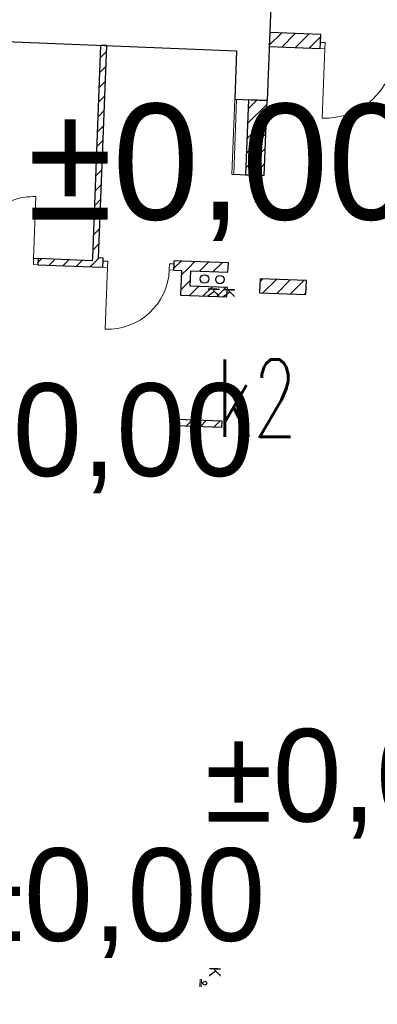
# Model space of a CAD drawing. Extents: x -134780 to 5540120, y 74663 to 5964901.
# Tile 31 of 71: x 5539583.53 to 5539588.15, y 5961331.86 to 5961344.61. Entities that reach past the tile are written whole.
import ezdxf

# ---------------------------------------------------------------- set-up
doc = ezdxf.new("R2010")
doc.units = 0
doc.header["$MEASUREMENT"] = 0
doc.set_wipeout_variables(frame=1)
doc.linetypes.add('Krawędzie ukryte', pattern=[150, 100, -50])
for name, color, linetype, lineweight in [('312_oznaczenie_budynku_ewidencyjnego_Atr117_Nr_Pióra__7', 7, 'Continuous', 13), ('Arch IS_Nr_Pióra__52', 34, 'Continuous', 25), ('Arch ściany nośne_Nr_Pióra__21', 7, 'Continuous', 9), ('Arch ściany nośne_Nr_Pióra__27', 7, 'Continuous', 30), ('Drzwi ArchiCAD_Nr_Pióra__27', 7, 'Continuous', 30), ('Drzwi ArchiCAD_Nr_Pióra__5', 7, 'Continuous', 13), ('INWENT OPISY_Nr_Pióra__52', 34, 'Continuous', 25), ('INWENT RZĘDNE_Nr_Pióra__15', 214, 'Continuous', 25), ('INWENT RZĘDNE_Nr_Pióra__20', 1, 'Continuous', 100), ('INWENT.ŚCIANY_Nr_Pióra__1', 7, 'Continuous', 25), ('Istniejące stropy_Nr_Pióra__5', 7, 'Continuous', 13), ('mapa', 7, 'Continuous', 13), ('zasuwa_lub_zawor_Nr_Pióra__7', 7, 'Continuous', 13)]:
    doc.layers.add(name, color=color, linetype=linetype, lineweight=lineweight)
doc.layers.add('Arch obudowy GK_Nr_Pióra__9', color=7, linetype='Continuous', lineweight=13, true_color=0x3dad99)
doc.layers.add('INWENT RZĘDNE', color=7, linetype='Continuous')
doc.styles.add('GENERATED_STYLE_1', font='txt')
doc.styles.add('GENERATED_STYLE_2', font='txt')
doc.styles.add('GENERATED_STYLE_7', font='Simplex.shx', dxfattribs={"bigfont": 'BIGFONT.SHX'})
pattern_1 = [(45, (5539713.8376, 5961225.37486), (-0.09192388, 0.09192388), [])]

# ---------------------------------------------------------------- blocks, each defined once
blk = doc.blocks.new('Koty wysokościowe_3', base_point=(-132338, 105886))
at = {"layer": 'INWENT RZĘDNE_Nr_Pióra__15', "linetype": 'Continuous'}
for points in [[(-132338, 105886), (-131738, 105886), (-131783, 106115), (-131914, 106310), (-132108, 106440), (-132338, 106486)], [(-132338, 105886), (-132938, 105886), (-132892, 105656), (-132762, 105461), (-132567, 105331), (-132338, 105286)]]:
    blk.add_hatch(color=256, dxfattribs=at).paths.add_polyline_path(points, flags=0)
for p, q in [((-132338, 104686), (-132338, 107086)), ((-133538, 105886), (-131138, 105886))]:
    blk.add_line(p, q, dxfattribs=at)
blk.add_circle((-132338, 105886), 600, dxfattribs=at)
at = {"layer": 'INWENT RZĘDNE_Nr_Pióra__15', "insert": (-131138, 107086), "char_height": 1200, "attachment_point": 7, "style": 'GENERATED_STYLE_1'}
blk.add_mtext('{±0,00}', dxfattribs=at)
blk = doc.blocks.new('mapa')
at = {"layer": 'Arch ściany nośne_Nr_Pióra__21', "linetype": 'Continuous'}
h = blk.add_hatch(dxfattribs=at)
h.set_pattern_fill('Common_Brick', color=252, scale=0.001, style=0, pattern_type=2)
h.set_pattern_definition(pattern_1)
h.paths.add_polyline_path([(5539586.754, 5961344.263), (5539587.414, 5961344.237), (5539587.417, 5961344.317), (5539587.421, 5961344.417), (5539586.761, 5961344.443)], flags=0)
h = blk.add_hatch(dxfattribs=at)
h.set_pattern_fill('Common_Brick', color=252, scale=0.001, style=0, pattern_type=2)
h.set_pattern_definition(pattern_1)
h.paths.add_polyline_path([(5539586.487, 5961343.573), (5539586.449, 5961342.603), (5539586.689, 5961342.594), (5539586.727, 5961343.563)], flags=0)
h = blk.add_hatch(dxfattribs=at)
h.set_pattern_fill('Common_Brick', color=252, scale=0.001, style=0, pattern_type=2)
h.set_pattern_definition(pattern_1)
h.paths.add_polyline_path([(5539587.236, 5961341.232), (5539586.637, 5961341.255), (5539586.63, 5961341.075), (5539587.229, 5961341.052)], flags=0)
h = blk.add_hatch(dxfattribs=at)
h.set_pattern_fill('Common_Brick', color=252, scale=0.001, style=0, pattern_type=2)
h.set_pattern_definition(pattern_1)
h.paths.add_polyline_path([(5539585.542, 5961339.356), (5539586.141, 5961339.333), (5539586.144, 5961339.413), (5539585.545, 5961339.436)], flags=0)
at = {"layer": 'Arch IS_Nr_Pióra__52', "color": 252, "linetype": 'Continuous'}
for centre, radius in [((5539585.916, 5961341.253), 0.055), ((5539586.116, 5961341.245), 0.055), ((5539585.92, 5961332.136), 0.025)]:
    blk.add_circle(centre, radius, dxfattribs=at)
at = {"layer": 'Arch obudowy GK_Nr_Pióra__9', "color": 252, "linetype": 'Continuous'}
for p, q in [((5539586.307, 5961343.58), (5539586.269, 5961342.61)), ((5539586.294, 5961342.609), (5539586.332, 5961343.579)), ((5539585.858, 5961332.088), (5539585.862, 5961332.188)), ((5539585.873, 5961332.088), (5539585.877, 5961332.188))]:
    blk.add_line(p, q, dxfattribs=at)
at = {"layer": 'Arch ściany nośne_Nr_Pióra__21', "color": 252, "linetype": 'Continuous'}
for p, q in [((5539584.567, 5961344.115), (5539584.65, 5961344.198)), ((5539584.559, 5961343.923), (5539584.643, 5961344.007)), ((5539584.552, 5961343.732), (5539584.635, 5961343.815)), ((5539584.544, 5961343.541), (5539584.628, 5961343.624)), ((5539584.537, 5961343.349), (5539584.62, 5961343.433)), ((5539584.53, 5961343.158), (5539584.613, 5961343.241)), ((5539584.522, 5961342.967), (5539584.605, 5961343.05)), ((5539584.515, 5961342.776), (5539584.598, 5961342.859)), ((5539584.507, 5961342.584), (5539584.59, 5961342.667)), ((5539584.5, 5961342.393), (5539584.583, 5961342.476)), ((5539584.492, 5961342.202), (5539584.575, 5961342.285)), ((5539584.485, 5961342.01), (5539584.568, 5961342.094)), ((5539584.477, 5961341.819), (5539584.56, 5961341.902)), ((5539584.47, 5961341.628), (5539584.553, 5961341.711)), ((5539583.763, 5961341.472), (5539583.806, 5961341.516)), ((5539583.906, 5961341.432), (5539583.983, 5961341.509)), ((5539584.083, 5961341.425), (5539584.16, 5961341.502)), ((5539584.26, 5961341.418), (5539584.337, 5961341.495)), ((5539584.462, 5961341.436), (5539584.553, 5961341.527)), ((5539585.521, 5961341.392), (5539585.614, 5961341.485)), ((5539585.708, 5961341.395), (5539585.791, 5961341.478)), ((5539585.852, 5961341.356), (5539585.968, 5961341.471)), ((5539586.029, 5961341.349), (5539586.145, 5961341.464)), ((5539584.437, 5961341.411), (5539584.462, 5961341.436)), ((5539585.618, 5961341.305), (5539585.708, 5961341.395)), ((5539586.206, 5961341.342), (5539586.22, 5961341.356)), ((5539585.61, 5961341.114), (5539585.735, 5961341.239)), ((5539585.721, 5961341.041), (5539585.837, 5961341.156)), ((5539585.898, 5961341.034), (5539586.014, 5961341.149)), ((5539586.075, 5961341.027), (5539586.191, 5961341.142))]:
    blk.add_line(p, q, dxfattribs=at)
at = {"layer": 'Arch ściany nośne_Nr_Pióra__27', "color": 252, "linetype": 'Continuous'}
for p, q in [((5539586.761, 5961344.443), (5539586.754, 5961344.263)), ((5539587.421, 5961344.417), (5539586.761, 5961344.443)), ((5539587.417, 5961344.317), (5539587.421, 5961344.417)), ((5539584.573, 5961344.278), (5539584.466, 5961341.53)), ((5539584.546, 5961341.527), (5539584.653, 5961344.275)), ((5539584.653, 5961344.275), (5539584.573, 5961344.278)), ((5539586.754, 5961344.263), (5539587.414, 5961344.237)), ((5539587.414, 5961344.237), (5539587.417, 5961344.317)), ((5539586.487, 5961343.573), (5539586.449, 5961342.603)), ((5539586.727, 5961343.563), (5539586.487, 5961343.573)), ((5539586.689, 5961342.594), (5539586.727, 5961343.563)), ((5539586.449, 5961342.603), (5539586.689, 5961342.594)), ((5539583.765, 5961341.517), (5539583.762, 5961341.437)), ((5539584.464, 5961341.49), (5539583.765, 5961341.517)), ((5539584.466, 5961341.53), (5539584.464, 5961341.49)), ((5539584.606, 5961341.524), (5539584.546, 5961341.527)), ((5539584.601, 5961341.405), (5539584.604, 5961341.485)), ((5539584.604, 5961341.485), (5539584.606, 5961341.524)), ((5539585.52, 5961341.369), (5539585.523, 5961341.449)), ((5539585.523, 5961341.449), (5539585.525, 5961341.489)), ((5539585.625, 5961341.485), (5539585.525, 5961341.489)), ((5539586.225, 5961341.461), (5539585.625, 5961341.485)), ((5539586.22, 5961341.341), (5539586.225, 5961341.461)), ((5539583.762, 5961341.437), (5539584.461, 5961341.41)), ((5539584.461, 5961341.41), (5539584.601, 5961341.405)), ((5539585.52, 5961341.369), (5539585.62, 5961341.365)), ((5539585.62, 5961341.365), (5539585.608, 5961341.045)), ((5539585.732, 5961341.16), (5539585.74, 5961341.36)), ((5539585.74, 5961341.36), (5539586.22, 5961341.341)), ((5539586.637, 5961341.255), (5539586.63, 5961341.075)), ((5539587.236, 5961341.232), (5539586.637, 5961341.255)), ((5539587.229, 5961341.052), (5539587.236, 5961341.232)), ((5539586.212, 5961341.141), (5539585.732, 5961341.16)), ((5539586.207, 5961341.022), (5539586.212, 5961341.141)), ((5539586.63, 5961341.075), (5539587.229, 5961341.052)), ((5539585.608, 5961341.045), (5539586.207, 5961341.022)), ((5539585.545, 5961339.436), (5539585.542, 5961339.356)), ((5539586.144, 5961339.413), (5539585.545, 5961339.436)), ((5539586.141, 5961339.333), (5539586.144, 5961339.413)), ((5539585.542, 5961339.356), (5539586.141, 5961339.333))]:
    blk.add_line(p, q, dxfattribs=at)
at = {"layer": 'Drzwi ArchiCAD_Nr_Pióra__27', "color": 252, "linetype": 'Continuous'}
for p, q in [((5539587.414, 5961344.237), (5539587.417, 5961344.317)), ((5539583.765, 5961341.517), (5539583.762, 5961341.437)), ((5539584.601, 5961341.405), (5539584.604, 5961341.485)), ((5539585.52, 5961341.369), (5539585.523, 5961341.449))]:
    blk.add_line(p, q, dxfattribs=at)
at = {"layer": 'Drzwi ArchiCAD_Nr_Pióra__5', "color": 252, "linetype": 'Continuous'}
for p, q in [((5539587.417, 5961344.317), (5539587.414, 5961344.237)), ((5539587.477, 5961344.314), (5539587.417, 5961344.317)), ((5539587.474, 5961344.235), (5539587.477, 5961344.314)), ((5539587.414, 5961344.237), (5539587.474, 5961344.235)), ((5539587.474, 5961344.235), (5539587.439, 5961343.335)), ((5539583.705, 5961341.52), (5539583.736, 5961342.319)), ((5539583.705, 5961341.52), (5539583.702, 5961341.44)), ((5539583.765, 5961341.517), (5539583.705, 5961341.52)), ((5539583.762, 5961341.437), (5539583.765, 5961341.517)), ((5539584.604, 5961341.485), (5539584.601, 5961341.405)), ((5539584.664, 5961341.482), (5539584.604, 5961341.485)), ((5539584.661, 5961341.402), (5539584.664, 5961341.482)), ((5539585.464, 5961341.451), (5539585.46, 5961341.371)), ((5539585.523, 5961341.449), (5539585.464, 5961341.451)), ((5539585.52, 5961341.369), (5539585.523, 5961341.449)), ((5539583.702, 5961341.44), (5539583.762, 5961341.437)), ((5539584.601, 5961341.405), (5539584.661, 5961341.402)), ((5539584.661, 5961341.402), (5539584.63, 5961340.603)), ((5539585.46, 5961341.371), (5539585.52, 5961341.369))]:
    blk.add_line(p, q, dxfattribs=at)
for centre, radius, start, end in [((5539587.474, 5961344.235), 0.9, 267.7616, 357.7616), ((5539583.705, 5961341.52), 0.8, 87.7616, 177.7616), ((5539584.661, 5961341.402), 0.8, 267.7616, 357.7616)]:
    blk.add_arc(centre, radius, start, end, dxfattribs=at)
at = {"layer": 'INWENT.ŚCIANY_Nr_Pióra__1', "color": 252, "linetype": 'Continuous'}
for p, q in [((5539586.825, 5961346.071), (5539586.727, 5961343.563)), ((5539580.686, 5961344.43), (5539586.332, 5961344.209)), ((5539586.332, 5961344.209), (5539586.307, 5961343.58)), ((5539586.307, 5961343.58), (5539586.727, 5961343.563)), ((5539586.269, 5961342.61), (5539586.689, 5961342.594))]:
    blk.add_line(p, q, dxfattribs=at)
at = {"layer": 'Istniejące stropy_Nr_Pióra__5', "color": 252, "linetype": 'Krawędzie ukryte'}
for p, q in [((5539586.307, 5961343.58), (5539586.269, 5961342.61)), ((5539586.727, 5961343.563), (5539586.689, 5961342.594))]:
    blk.add_line(p, q, dxfattribs=at)
at = {"layer": 'INWENT RZĘDNE', "color": 252, "lineweight": 25, "xscale": 0.001, "yscale": 0.001, "zscale": 0.001}
blk.add_blockref('Koty wysokościowe_3', (5539581.5, 5961331.26), dxfattribs=at)
at = {"layer": '312_oznaczenie_budynku_ewidencyjnego_Atr117_Nr_Pióra__7', "color": 252, "linetype": 'Continuous', "insert": (5539586.066, 5961340.211), "char_height": 1, "attachment_point": 1, "style": 'GENERATED_STYLE_7'}
blk.add_mtext('{\\W0.660000x;k2}', dxfattribs=at)
at = {"layer": 'INWENT OPISY_Nr_Pióra__52', "color": 252, "linetype": 'Continuous', "style": 'GENERATED_STYLE_2'}
for p in [(5539585.962, 5961341.151), (5539586.162, 5961341.143)]:
    blk.add_text('K', height=0.15, rotation=267.7616, dxfattribs=at).set_placement(p)
at = {"layer": 'INWENT OPISY_Nr_Pióra__52', "color": 252, "linetype": 'Continuous', "insert": (5539586.126, 5961332.278), "char_height": 0.15, "attachment_point": 2, "rotation": 267.7616, "style": 'GENERATED_STYLE_2'}
blk.add_mtext('{K}', dxfattribs=at)
at = {"layer": 'INWENT RZĘDNE_Nr_Pióra__15', "color": 252, "char_height": 1.2, "attachment_point": 7, "style": 'GENERATED_STYLE_1'}
for insert in [(5539582.556, 5961338.479), (5539585.918, 5961334.005)]:
    blk.add_mtext('{±0,00}', dxfattribs=dict(at, insert=insert))
at = {"layer": 'INWENT RZĘDNE_Nr_Pióra__20', "color": 252, "linetype": 'Continuous', "lineweight": 25, "style": 'GENERATED_STYLE_1'}
blk.add_text('ppp ±0,00=85,75', height=1.5, dxfattribs=at).set_placement((5539579.723, 5961342.022))

msp = doc.modelspace()

# ---------------------------------------------------------------- block references
at = {"layer": 'mapa', "color": 4, "lineweight": 40}
msp.add_blockref('mapa', (0, 0), dxfattribs=at)

# ---------------------------------------------------------------- next in the draw order: wipeouts: each hides what was drawn before it
msp.add_wipeout([(5539444.713, 5961266.963), (5539444.713, 5961415.463), (5539654.713, 5961415.463), (5539651.713, 5961412.413), (5539457.213, 5961412.413), (5539457.213, 5961270.013), (5539651.713, 5961270.013), (5539654.713, 5961266.963)]).dxf.layer = 'zasuwa_lub_zawor_Nr_Pióra__7'

doc.saveas('drawing.dxf')
